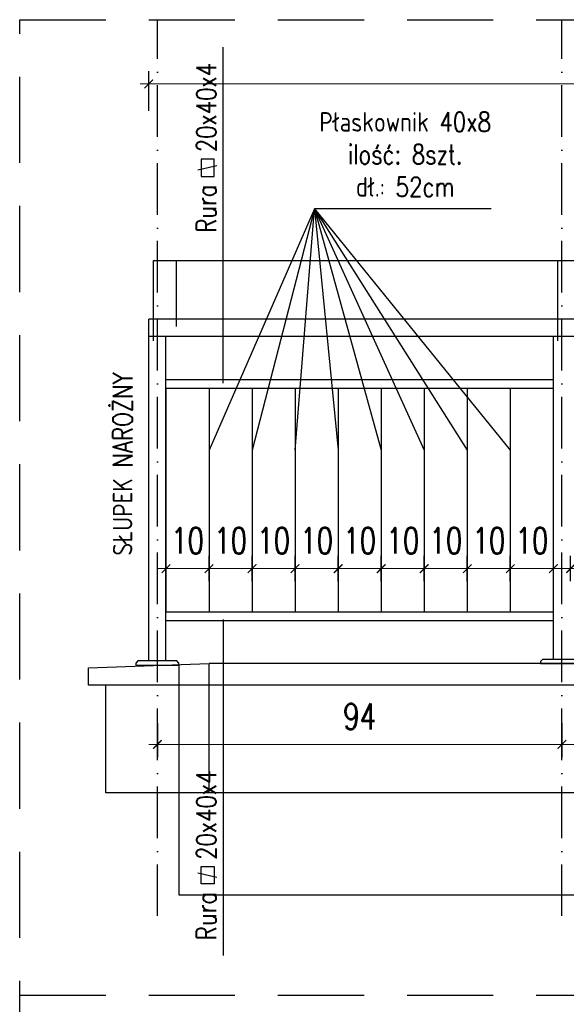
# Model space of a CAD drawing. Header units: millimetres. Extents: x 31969 to 285678, y -69766 to -1123.
# Tile 32 of 176: x 139363 to 139490, y -18505 to -18277. Entities that reach past the tile are written whole.
import ezdxf

# ---------------------------------------------------------------- set-up
doc = ezdxf.new("R2010")
doc.units = ezdxf.units.MM
for name, pattern in [('ACAD_ISO03W100', [30, 12, -18]), ('ACAD_ISO10W100', [18, 12, -3, 0, -3]), ('HIDDEN', [0.375, 0.25, -0.125])]:
    doc.linetypes.add(name, pattern=pattern)
for name, color, linetype in [('a-balustrady detal', 5, 'Continuous'), ('a-opis 2', 1, 'Continuous'), ('a-osie', 4, 'ACAD_ISO10W100'), ('a-przerywana', 250, 'HIDDEN'), ('a-widokowa', 3, 'Continuous'), ('a-wymiary', 11, 'Continuous')]:
    doc.layers.add(name, color=color, linetype=linetype)
doc.styles.add('WYMIAR', font='romans.shx', dxfattribs={"width": 0.8})
doc.styles.add('WYMIARY', font='simplex.shx', dxfattribs={"width": 0.75})
doc.dimstyles.new('MAREK50', dxfattribs={"dimtxt": 12.5, "dimasz": 5, "dimexe": 3, "dimexo": 2, "dimgap": 3.5, "dimtad": 1, "dimdec": 1, "dimdsep": 46, "dimtxsty": 'WYMIARY', "dimblk1": 'ARCHTICK', "dimblk2": 'ARCHTICK', "dimsah": 1, "dimcen": 2.5, "dimdle": 5, "dimadec": 0, "dimazin": 0, "dimtfac": 1, "dimtdec": 1, "dimtmove": 1, "dimatfit": 3, "dimldrblk": 'ARCHTICK', "dimfxl": 1, "dimtolj": 1, "dimtzin": 0, "dimarcsym": 0})

# ---------------------------------------------------------------- blocks, each defined once
blk = doc.blocks.new('_ARCHTICK')
at = {"color": 0, "linetype": 'ByBlock', "const_width": 0.15}
blk.add_lwpolyline([(-0.5, -0.5), (0.5, 0.5)], dxfattribs=at)
blk = doc.blocks.new('*D363')
at = {"layer": 'a-wymiary', "color": 0, "linetype": 'ACAD_ISO03W100', "lineweight": -2, "ltscale": 100}
blk.add_line((139491.4, -18407.16), (139491.4, -18401.27), dxfattribs=at)
at = {"layer": 'a-wymiary', "color": 0, "lineweight": -2, "ltscale": 100}
blk.add_line((139501.4, -18407.16), (139501.4, -18401.27), dxfattribs=at)
at = {"layer": 'a-wymiary', "color": 0, "lineweight": 0, "ltscale": 100}
blk.add_line((139489.4, -18404.27), (139503.4, -18404.27), dxfattribs=at)
at = {"layer": 'DEFPOINTS', "color": 0, "ltscale": 100}
for p in [(139501.4, -18404.27), (139491.4, -18409.16), (139501.4, -18409.16)]:
    blk.add_point(p, dxfattribs=at)
at = {"layer": 'a-wymiary', "color": 0, "lineweight": 0, "ltscale": 100, "xscale": 2, "yscale": 2, "zscale": 2, "rotation": 180}
blk.add_blockref('_ARCHTICK', (139491.4, -18404.27), dxfattribs=at)
at = {"layer": 'a-wymiary', "color": 0, "lineweight": 0, "ltscale": 100, "xscale": 2, "yscale": 2, "zscale": 2}
blk.add_blockref('_ARCHTICK', (139501.4, -18404.27), dxfattribs=at)
at = {"layer": 'a-wymiary', "color": 0, "ltscale": 100, "insert": (139496.4, -18397.77), "char_height": 6, "attachment_point": 5, "style": 'WYMIARY'}
blk.add_mtext('\\A1;10', dxfattribs=at)
blk = doc.blocks.new('*D372')
at = {"layer": 'a-wymiary', "color": 0, "linetype": 'ACAD_ISO03W100', "lineweight": -2, "ltscale": 100}
blk.add_line((139407.4, -18407.16), (139407.4, -18401.27), dxfattribs=at)
at = {"layer": 'a-wymiary', "color": 0, "lineweight": -2, "ltscale": 100}
blk.add_line((139417.4, -18407.16), (139417.4, -18401.27), dxfattribs=at)
at = {"layer": 'a-wymiary', "color": 0, "lineweight": 0, "ltscale": 100}
blk.add_line((139405.4, -18404.27), (139419.4, -18404.27), dxfattribs=at)
at = {"layer": 'DEFPOINTS', "color": 0, "ltscale": 100}
for p in [(139417.4, -18404.27), (139407.4, -18409.16), (139417.4, -18409.16)]:
    blk.add_point(p, dxfattribs=at)
at = {"layer": 'a-wymiary', "color": 0, "lineweight": 0, "ltscale": 100, "xscale": 2, "yscale": 2, "zscale": 2, "rotation": 180}
blk.add_blockref('_ARCHTICK', (139407.4, -18404.27), dxfattribs=at)
at = {"layer": 'a-wymiary', "color": 0, "lineweight": 0, "ltscale": 100, "xscale": 2, "yscale": 2, "zscale": 2}
blk.add_blockref('_ARCHTICK', (139417.4, -18404.27), dxfattribs=at)
at = {"layer": 'a-wymiary', "color": 0, "ltscale": 100, "insert": (139412.4, -18397.77), "char_height": 6, "attachment_point": 5, "style": 'WYMIARY'}
blk.add_mtext('\\A1;10', dxfattribs=at)
blk = doc.blocks.new('*D373')
at = {"layer": 'a-wymiary', "color": 0, "linetype": 'ACAD_ISO03W100', "lineweight": -2, "ltscale": 100}
blk.add_line((139417.4, -18407.16), (139417.4, -18401.27), dxfattribs=at)
at = {"layer": 'a-wymiary', "color": 0, "lineweight": -2, "ltscale": 100}
blk.add_line((139427.4, -18407.16), (139427.4, -18401.27), dxfattribs=at)
at = {"layer": 'a-wymiary', "color": 0, "lineweight": 0, "ltscale": 100}
blk.add_line((139415.4, -18404.27), (139429.4, -18404.27), dxfattribs=at)
at = {"layer": 'DEFPOINTS', "color": 0, "ltscale": 100}
for p in [(139427.4, -18404.27), (139417.4, -18409.16), (139427.4, -18409.16)]:
    blk.add_point(p, dxfattribs=at)
at = {"layer": 'a-wymiary', "color": 0, "lineweight": 0, "ltscale": 100, "xscale": 2, "yscale": 2, "zscale": 2, "rotation": 180}
blk.add_blockref('_ARCHTICK', (139417.4, -18404.27), dxfattribs=at)
at = {"layer": 'a-wymiary', "color": 0, "lineweight": 0, "ltscale": 100, "xscale": 2, "yscale": 2, "zscale": 2}
blk.add_blockref('_ARCHTICK', (139427.4, -18404.27), dxfattribs=at)
at = {"layer": 'a-wymiary', "color": 0, "ltscale": 100, "insert": (139422.4, -18397.77), "char_height": 6, "attachment_point": 5, "style": 'WYMIARY'}
blk.add_mtext('\\A1;10', dxfattribs=at)
blk = doc.blocks.new('*D374')
at = {"layer": 'a-wymiary', "color": 0, "linetype": 'ACAD_ISO03W100', "lineweight": -2, "ltscale": 100}
blk.add_line((139427.4, -18407.16), (139427.4, -18401.27), dxfattribs=at)
at = {"layer": 'a-wymiary', "color": 0, "lineweight": -2, "ltscale": 100}
blk.add_line((139437.4, -18407.16), (139437.4, -18401.27), dxfattribs=at)
at = {"layer": 'a-wymiary', "color": 0, "lineweight": 0, "ltscale": 100}
blk.add_line((139425.4, -18404.27), (139439.4, -18404.27), dxfattribs=at)
at = {"layer": 'DEFPOINTS', "color": 0, "ltscale": 100}
for p in [(139437.4, -18404.27), (139427.4, -18409.16), (139437.4, -18409.16)]:
    blk.add_point(p, dxfattribs=at)
at = {"layer": 'a-wymiary', "color": 0, "lineweight": 0, "ltscale": 100, "xscale": 2, "yscale": 2, "zscale": 2, "rotation": 180}
blk.add_blockref('_ARCHTICK', (139427.4, -18404.27), dxfattribs=at)
at = {"layer": 'a-wymiary', "color": 0, "lineweight": 0, "ltscale": 100, "xscale": 2, "yscale": 2, "zscale": 2}
blk.add_blockref('_ARCHTICK', (139437.4, -18404.27), dxfattribs=at)
at = {"layer": 'a-wymiary', "color": 0, "ltscale": 100, "insert": (139432.4, -18397.77), "char_height": 6, "attachment_point": 5, "style": 'WYMIARY'}
blk.add_mtext('\\A1;10', dxfattribs=at)
blk = doc.blocks.new('*D375')
at = {"layer": 'a-wymiary', "color": 0, "linetype": 'ACAD_ISO03W100', "lineweight": -2, "ltscale": 100}
blk.add_line((139437.4, -18407.16), (139437.4, -18401.27), dxfattribs=at)
at = {"layer": 'a-wymiary', "color": 0, "lineweight": -2, "ltscale": 100}
blk.add_line((139447.4, -18407.16), (139447.4, -18401.27), dxfattribs=at)
at = {"layer": 'a-wymiary', "color": 0, "lineweight": 0, "ltscale": 100}
blk.add_line((139435.4, -18404.27), (139449.4, -18404.27), dxfattribs=at)
at = {"layer": 'DEFPOINTS', "color": 0, "ltscale": 100}
for p in [(139447.4, -18404.27), (139437.4, -18409.16), (139447.4, -18409.16)]:
    blk.add_point(p, dxfattribs=at)
at = {"layer": 'a-wymiary', "color": 0, "lineweight": 0, "ltscale": 100, "xscale": 2, "yscale": 2, "zscale": 2, "rotation": 180}
blk.add_blockref('_ARCHTICK', (139437.4, -18404.27), dxfattribs=at)
at = {"layer": 'a-wymiary', "color": 0, "lineweight": 0, "ltscale": 100, "xscale": 2, "yscale": 2, "zscale": 2}
blk.add_blockref('_ARCHTICK', (139447.4, -18404.27), dxfattribs=at)
at = {"layer": 'a-wymiary', "color": 0, "ltscale": 100, "insert": (139442.4, -18397.77), "char_height": 6, "attachment_point": 5, "style": 'WYMIARY'}
blk.add_mtext('\\A1;10', dxfattribs=at)
blk = doc.blocks.new('*D376')
at = {"layer": 'a-wymiary', "color": 0, "linetype": 'ACAD_ISO03W100', "lineweight": -2, "ltscale": 100}
blk.add_line((139447.4, -18407.16), (139447.4, -18401.27), dxfattribs=at)
at = {"layer": 'a-wymiary', "color": 0, "lineweight": -2, "ltscale": 100}
blk.add_line((139457.4, -18407.16), (139457.4, -18401.27), dxfattribs=at)
at = {"layer": 'a-wymiary', "color": 0, "lineweight": 0, "ltscale": 100}
blk.add_line((139445.4, -18404.27), (139459.4, -18404.27), dxfattribs=at)
at = {"layer": 'DEFPOINTS', "color": 0, "ltscale": 100}
for p in [(139457.4, -18404.27), (139447.4, -18409.16), (139457.4, -18409.16)]:
    blk.add_point(p, dxfattribs=at)
at = {"layer": 'a-wymiary', "color": 0, "lineweight": 0, "ltscale": 100, "xscale": 2, "yscale": 2, "zscale": 2, "rotation": 180}
blk.add_blockref('_ARCHTICK', (139447.4, -18404.27), dxfattribs=at)
at = {"layer": 'a-wymiary', "color": 0, "lineweight": 0, "ltscale": 100, "xscale": 2, "yscale": 2, "zscale": 2}
blk.add_blockref('_ARCHTICK', (139457.4, -18404.27), dxfattribs=at)
at = {"layer": 'a-wymiary', "color": 0, "ltscale": 100, "insert": (139452.4, -18397.77), "char_height": 6, "attachment_point": 5, "style": 'WYMIARY'}
blk.add_mtext('\\A1;10', dxfattribs=at)
blk = doc.blocks.new('*D377')
at = {"layer": 'a-wymiary', "color": 0, "linetype": 'ACAD_ISO03W100', "lineweight": -2, "ltscale": 100}
blk.add_line((139457.4, -18407.16), (139457.4, -18401.27), dxfattribs=at)
at = {"layer": 'a-wymiary', "color": 0, "lineweight": -2, "ltscale": 100}
blk.add_line((139467.4, -18407.16), (139467.4, -18401.27), dxfattribs=at)
at = {"layer": 'a-wymiary', "color": 0, "lineweight": 0, "ltscale": 100}
blk.add_line((139455.4, -18404.27), (139469.4, -18404.27), dxfattribs=at)
at = {"layer": 'DEFPOINTS', "color": 0, "ltscale": 100}
for p in [(139467.4, -18404.27), (139457.4, -18409.16), (139467.4, -18409.16)]:
    blk.add_point(p, dxfattribs=at)
at = {"layer": 'a-wymiary', "color": 0, "lineweight": 0, "ltscale": 100, "xscale": 2, "yscale": 2, "zscale": 2, "rotation": 180}
blk.add_blockref('_ARCHTICK', (139457.4, -18404.27), dxfattribs=at)
at = {"layer": 'a-wymiary', "color": 0, "lineweight": 0, "ltscale": 100, "xscale": 2, "yscale": 2, "zscale": 2}
blk.add_blockref('_ARCHTICK', (139467.4, -18404.27), dxfattribs=at)
at = {"layer": 'a-wymiary', "color": 0, "ltscale": 100, "insert": (139462.4, -18397.77), "char_height": 6, "attachment_point": 5, "style": 'WYMIARY'}
blk.add_mtext('\\A1;10', dxfattribs=at)
blk = doc.blocks.new('*D378')
at = {"layer": 'a-wymiary', "color": 0, "linetype": 'ACAD_ISO03W100', "lineweight": -2, "ltscale": 100}
blk.add_line((139467.4, -18407.16), (139467.4, -18401.27), dxfattribs=at)
at = {"layer": 'a-wymiary', "color": 0, "lineweight": -2, "ltscale": 100}
blk.add_line((139477.4, -18407.16), (139477.4, -18401.27), dxfattribs=at)
at = {"layer": 'a-wymiary', "color": 0, "lineweight": 0, "ltscale": 100}
blk.add_line((139465.4, -18404.27), (139479.4, -18404.27), dxfattribs=at)
at = {"layer": 'DEFPOINTS', "color": 0, "ltscale": 100}
for p in [(139477.4, -18404.27), (139467.4, -18409.16), (139477.4, -18409.16)]:
    blk.add_point(p, dxfattribs=at)
at = {"layer": 'a-wymiary', "color": 0, "lineweight": 0, "ltscale": 100, "xscale": 2, "yscale": 2, "zscale": 2, "rotation": 180}
blk.add_blockref('_ARCHTICK', (139467.4, -18404.27), dxfattribs=at)
at = {"layer": 'a-wymiary', "color": 0, "lineweight": 0, "ltscale": 100, "xscale": 2, "yscale": 2, "zscale": 2}
blk.add_blockref('_ARCHTICK', (139477.4, -18404.27), dxfattribs=at)
at = {"layer": 'a-wymiary', "color": 0, "ltscale": 100, "insert": (139472.4, -18397.77), "char_height": 6, "attachment_point": 5, "style": 'WYMIARY'}
blk.add_mtext('\\A1;10', dxfattribs=at)
blk = doc.blocks.new('*D379')
at = {"layer": 'a-wymiary', "color": 0, "linetype": 'ACAD_ISO03W100', "lineweight": -2, "ltscale": 100}
blk.add_line((139477.4, -18407.16), (139477.4, -18401.27), dxfattribs=at)
at = {"layer": 'a-wymiary', "color": 0, "lineweight": -2, "ltscale": 100}
blk.add_line((139487.4, -18407.16), (139487.4, -18401.27), dxfattribs=at)
at = {"layer": 'a-wymiary', "color": 0, "lineweight": 0, "ltscale": 100}
blk.add_line((139475.4, -18404.27), (139489.4, -18404.27), dxfattribs=at)
at = {"layer": 'DEFPOINTS', "color": 0, "ltscale": 100}
for p in [(139487.4, -18404.27), (139477.4, -18409.16), (139487.4, -18409.16)]:
    blk.add_point(p, dxfattribs=at)
at = {"layer": 'a-wymiary', "color": 0, "lineweight": 0, "ltscale": 100, "xscale": 2, "yscale": 2, "zscale": 2, "rotation": 180}
blk.add_blockref('_ARCHTICK', (139477.4, -18404.27), dxfattribs=at)
at = {"layer": 'a-wymiary', "color": 0, "lineweight": 0, "ltscale": 100, "xscale": 2, "yscale": 2, "zscale": 2}
blk.add_blockref('_ARCHTICK', (139487.4, -18404.27), dxfattribs=at)
at = {"layer": 'a-wymiary', "color": 0, "ltscale": 100, "insert": (139482.4, -18397.77), "char_height": 6, "attachment_point": 5, "style": 'WYMIARY'}
blk.add_mtext('\\A1;10', dxfattribs=at)
blk = doc.blocks.new('*D371')
at = {"layer": 'a-wymiary', "color": 0, "linetype": 'ACAD_ISO03W100', "lineweight": -2, "ltscale": 100}
blk.add_line((139397.4, -18407.16), (139397.4, -18401.27), dxfattribs=at)
at = {"layer": 'a-wymiary', "color": 0, "lineweight": -2, "ltscale": 100}
blk.add_line((139407.4, -18407.16), (139407.4, -18401.27), dxfattribs=at)
at = {"layer": 'a-wymiary', "color": 0, "lineweight": 0, "ltscale": 100}
blk.add_line((139395.4, -18404.27), (139409.4, -18404.27), dxfattribs=at)
at = {"layer": 'DEFPOINTS', "color": 0, "ltscale": 100}
for p in [(139407.4, -18404.27), (139397.4, -18409.16), (139407.4, -18409.16)]:
    blk.add_point(p, dxfattribs=at)
at = {"layer": 'a-wymiary', "color": 0, "lineweight": 0, "ltscale": 100, "xscale": 2, "yscale": 2, "zscale": 2, "rotation": 180}
blk.add_blockref('_ARCHTICK', (139397.4, -18404.27), dxfattribs=at)
at = {"layer": 'a-wymiary', "color": 0, "lineweight": 0, "ltscale": 100, "xscale": 2, "yscale": 2, "zscale": 2}
blk.add_blockref('_ARCHTICK', (139407.4, -18404.27), dxfattribs=at)
at = {"layer": 'a-wymiary', "color": 0, "ltscale": 100, "insert": (139402.4, -18397.77), "char_height": 6, "attachment_point": 5, "style": 'WYMIARY'}
blk.add_mtext('\\A1;10', dxfattribs=at)
blk = doc.blocks.new('*D388')
at = {"layer": 'a-wymiary', "color": 0, "linetype": 'ACAD_ISO03W100', "lineweight": -2, "ltscale": 100}
blk.add_line((139393.4, -18297.89), (139393.4, -18288.68), dxfattribs=at)
at = {"layer": 'a-wymiary', "color": 0, "lineweight": -2, "ltscale": 100}
blk.add_line((140085.4, -18297.89), (140085.4, -18288.68), dxfattribs=at)
at = {"layer": 'a-wymiary', "color": 0, "lineweight": 0, "ltscale": 100}
blk.add_line((139391.4, -18291.68), (140087.4, -18291.68), dxfattribs=at)
at = {"layer": 'DEFPOINTS', "color": 0, "ltscale": 100}
for p in [(140085.4, -18291.68), (139393.4, -18299.89), (140085.4, -18299.89)]:
    blk.add_point(p, dxfattribs=at)
at = {"layer": 'a-wymiary', "color": 0, "lineweight": 0, "ltscale": 100, "xscale": 2, "yscale": 2, "zscale": 2, "rotation": 180}
blk.add_blockref('_ARCHTICK', (139393.4, -18291.68), dxfattribs=at)
at = {"layer": 'a-wymiary', "color": 0, "lineweight": 0, "ltscale": 100, "xscale": 2, "yscale": 2, "zscale": 2}
blk.add_blockref('_ARCHTICK', (140085.4, -18291.68), dxfattribs=at)
at = {"layer": 'a-wymiary', "color": 0, "ltscale": 100, "insert": (139739.4, -18285.18), "char_height": 6, "attachment_point": 5, "style": 'WYMIARY'}
blk.add_mtext('\\A1;692', dxfattribs=at)
blk = doc.blocks.new('*D394')
at = {"layer": 'a-wymiary', "color": 0, "lineweight": -2, "ltscale": 100}
blk.add_line((139489.4, -18440.2), (139489.4, -18448.1), dxfattribs=at)
at = {"layer": 'a-wymiary', "color": 0, "linetype": 'ACAD_ISO03W100', "lineweight": -2, "ltscale": 100}
blk.add_line((139593.4, -18440.2), (139593.4, -18448.1), dxfattribs=at)
at = {"layer": 'a-wymiary', "color": 0, "lineweight": 0, "ltscale": 100}
blk.add_line((139595.4, -18445.1), (139487.4, -18445.1), dxfattribs=at)
at = {"layer": 'DEFPOINTS', "color": 0, "ltscale": 100}
for p in [(139489.4, -18438.2), (139593.4, -18438.2), (139489.4, -18445.1)]:
    blk.add_point(p, dxfattribs=at)
at = {"layer": 'a-wymiary', "color": 0, "lineweight": 0, "ltscale": 100, "xscale": 2, "yscale": 2, "zscale": 2, "rotation": 180}
blk.add_blockref('_ARCHTICK', (139489.4, -18445.1), dxfattribs=at)
at = {"layer": 'a-wymiary', "color": 0, "lineweight": 0, "ltscale": 100, "xscale": 2, "yscale": 2, "zscale": 2}
blk.add_blockref('_ARCHTICK', (139593.4, -18445.1), dxfattribs=at)
at = {"layer": 'a-wymiary', "color": 0, "ltscale": 100, "insert": (139541.4, -18438.6), "char_height": 6, "attachment_point": 5, "style": 'WYMIARY'}
blk.add_mtext('\\A1;104', dxfattribs=at)
blk = doc.blocks.new('*D395')
at = {"layer": 'a-wymiary', "color": 0, "lineweight": -2, "ltscale": 100}
blk.add_line((139395.4, -18440.2), (139395.4, -18448.1), dxfattribs=at)
at = {"layer": 'a-wymiary', "color": 0, "linetype": 'ACAD_ISO03W100', "lineweight": -2, "ltscale": 100}
blk.add_line((139489.4, -18440.2), (139489.4, -18448.1), dxfattribs=at)
at = {"layer": 'a-wymiary', "color": 0, "lineweight": 0, "ltscale": 100}
blk.add_line((139491.4, -18445.1), (139393.4, -18445.1), dxfattribs=at)
at = {"layer": 'DEFPOINTS', "color": 0, "ltscale": 100}
for p in [(139395.4, -18438.2), (139489.4, -18438.2), (139395.4, -18445.1)]:
    blk.add_point(p, dxfattribs=at)
at = {"layer": 'a-wymiary', "color": 0, "lineweight": 0, "ltscale": 100, "xscale": 2, "yscale": 2, "zscale": 2, "rotation": 180}
blk.add_blockref('_ARCHTICK', (139395.4, -18445.1), dxfattribs=at)
at = {"layer": 'a-wymiary', "color": 0, "lineweight": 0, "ltscale": 100, "xscale": 2, "yscale": 2, "zscale": 2}
blk.add_blockref('_ARCHTICK', (139489.4, -18445.1), dxfattribs=at)
at = {"layer": 'a-wymiary', "color": 0, "ltscale": 100, "insert": (139442.4, -18438.6), "char_height": 6, "attachment_point": 5, "style": 'WYMIARY'}
blk.add_mtext('\\A1;94', dxfattribs=at)

msp = doc.modelspace()

# ---------------------------------------------------------------- linework, layer by layer
at = {"layer": 'a-balustrady detal', "ltscale": 0.5}
for p, q in [((140085.4, -18346.34), (139393.4, -18346.34)), ((139393.4, -18425.7), (139393.4, -18346.34)), ((140085.4, -18350.34), (139393.4, -18350.34)), ((139397.4, -18425.7), (139397.4, -18350.34)), ((139487.4, -18425.34), (139487.4, -18350.34)), ((139397.4, -18360.34), (139487.4, -18360.34)), ((139397.4, -18362.34), (139487.4, -18362.34)), ((139397.4, -18362.34), (139397.4, -18414.34)), ((139407.4, -18362.34), (139407.4, -18414.34)), ((139417.4, -18362.34), (139417.4, -18414.34)), ((139427.4, -18362.34), (139427.4, -18414.34)), ((139437.4, -18362.34), (139437.4, -18414.34)), ((139447.4, -18362.34), (139447.4, -18414.34)), ((139457.4, -18362.34), (139457.4, -18414.34)), ((139467.4, -18362.34), (139467.4, -18414.34)), ((139477.4, -18362.34), (139477.4, -18414.34)), ((139397.4, -18414.34), (139487.4, -18414.34)), ((139397.4, -18416.34), (139487.4, -18416.34))]:
    msp.add_line(p, q, dxfattribs=at)
for points in [[(139390.4, -18426.7), (139400.4, -18426.7), (139400.4, -18426.2), (139399.9, -18425.7), (139390.9, -18425.7), (139390.4, -18426.2)], [(139484.4, -18426.34), (139494.4, -18426.34), (139494.4, -18425.84), (139493.9, -18425.34), (139484.9, -18425.34), (139484.4, -18425.84)]]:
    msp.add_lwpolyline(points, close=True, dxfattribs=at)
at = {"layer": 'a-opis 2', "ltscale": 0.1}
for p, q in [((139410.66, -18361.22), (139410.66, -18283.17)), ((139431.91, -18320.66), (139407.4, -18376.74)), ((139431.91, -18320.66), (139417.4, -18376.74)), ((139427.4, -18376.74), (139431.91, -18320.66)), ((139431.91, -18320.66), (139437.4, -18376.74)), ((139472.96, -18320.66), (139431.91, -18320.66)), ((139431.91, -18320.66), (139447.4, -18376.74)), ((139431.91, -18320.66), (139457.4, -18376.74)), ((139431.91, -18320.66), (139467.4, -18376.74)), ((139431.91, -18320.66), (139477.4, -18376.74)), ((139394.47, -18332.68), (140145.3, -18332.68)), ((139394.47, -18351.37), (139394.47, -18332.68)), ((139399.75, -18332.68), (139399.75, -18347.99)), ((139488.47, -18351.37), (139488.47, -18332.68)), ((139410.66, -18416.08), (139410.66, -18494.13)), ((139400.4, -18426.7), (139400.4, -18480.01)), ((139400.4, -18480.01), (140145.3, -18480.01))]:
    msp.add_line(p, q, dxfattribs=at)
for points in [[(139405.58, -18313.17), (139408.58, -18313.17), (139408.58, -18309.17), (139405.58, -18309.17), (139405.58, -18313.17)], [(139409.23, -18310.67), (139404.8, -18311.67)], [(139405.58, -18473.5), (139408.58, -18473.5), (139408.58, -18477.5), (139405.58, -18477.5), (139405.58, -18473.5)], [(139409.23, -18476), (139404.8, -18475)]]:
    msp.add_lwpolyline(points, dxfattribs=at)
at = {"layer": 'a-osie'}
for p, q in [((139395.4, -18484.96), (139395.4, -18276.75)), ((139489.4, -18484.96), (139489.4, -18276.75))]:
    msp.add_line(p, q, dxfattribs=at)
at = {"layer": 'a-przerywana', "color": 3, "ltscale": 80}
msp.add_line((139363.42, -18503.39), (140155.4, -18503.39), dxfattribs=at)
msp.add_lwpolyline([(139363.42, -18276.75), (140155.4, -18276.75), (140155.4, -18730.03), (139363.42, -18730.03)], close=True, dxfattribs=at)
at = {"layer": 'a-widokowa'}
for p, q in [((139379.4, -18427.34), (139407.4, -18426.34)), ((139379.4, -18431.34), (139379.4, -18427.34)), ((139407.4, -18456.34), (139407.4, -18426.34)), ((140094.4, -18426.34), (139407.4, -18426.34)), ((139383.4, -18431.34), (139379.4, -18431.34)), ((139383.4, -18456.34), (139383.4, -18431.34)), ((140094.4, -18431.34), (139383.4, -18431.34)), ((140094.4, -18456.34), (139383.4, -18456.34))]:
    msp.add_line(p, q, dxfattribs=at)

# ---------------------------------------------------------------- texts
at = {"layer": 'a-opis 2', "ltscale": 0.1, "char_height": 4.5269, "width": 94.9255, "rotation": 90, "style": 'WYMIAR'}
for s, insert, attachment_point in [('\\pxqc;Rura   20x40x4', (139404.52, -18353.94), 1), ('\\pxqc;SŁUPEK NAROŻNY', (139385.07, -18427.4), 1), ('\\pxqc;Rura   20x40x4', (139404.52, -18423.37), 3)]:
    msp.add_mtext(s, dxfattribs=dict(at, insert=insert, attachment_point=attachment_point))
at = {"layer": 'a-opis 2', "ltscale": 0.1, "insert": (139500.44, -18298.23), "char_height": 4.5269, "width": 94.9255, "attachment_point": 3, "style": 'WYMIAR'}
msp.add_mtext('\\pxqc;Płaskownik 40x8\\Pilość: 8szt.\\Pdł.: 52cm', dxfattribs=at)

# ---------------------------------------------------------------- dimensions: what is measured, and where the dimension line sits
at = {"layer": 'a-wymiary', "ltscale": 100}
for base, p1, p2, picture, middle in [((140085.4, -18291.68), (139393.4, -18299.89), (140085.4, -18299.89), '*D388', (139739.4, -18285.18)), ((139395.4, -18445.1), (139489.4, -18438.2), (139395.4, -18438.2), '*D395', (139442.4, -18438.6)), ((139489.4, -18445.1), (139593.4, -18438.2), (139489.4, -18438.2), '*D394', (139541.4, -18438.6))]:
    dim = msp.add_linear_dim(base=base, p1=p1, p2=p2, dimstyle='MAREK50', override={"dimtxt": 6, "dimasz": 2, "dimdle": 2, "dimfxl": 10, "dimfxlon": 1, "dimlwd": 0}, dxfattribs=at)
    dim.commit()
    dim.dimension.update_dxf_attribs({"geometry": picture, "text_midpoint": middle})
for base, p1, p2, picture, middle in [((139407.4, -18404.27), (139397.4, -18409.16), (139407.4, -18409.16), '*D371', (139402.4, -18404.27)), ((139417.4, -18404.27), (139407.4, -18409.16), (139417.4, -18409.16), '*D372', (139412.4, -18404.27)), ((139427.4, -18404.27), (139417.4, -18409.16), (139427.4, -18409.16), '*D373', (139422.4, -18404.27)), ((139437.4, -18404.27), (139427.4, -18409.16), (139437.4, -18409.16), '*D374', (139432.4, -18404.27)), ((139447.4, -18404.27), (139437.4, -18409.16), (139447.4, -18409.16), '*D375', (139442.4, -18404.27)), ((139457.4, -18404.27), (139447.4, -18409.16), (139457.4, -18409.16), '*D376', (139452.4, -18404.27)), ((139467.4, -18404.27), (139457.4, -18409.16), (139467.4, -18409.16), '*D377', (139462.4, -18404.27)), ((139477.4, -18404.27), (139467.4, -18409.16), (139477.4, -18409.16), '*D378', (139472.4, -18404.27)), ((139487.4, -18404.27), (139477.4, -18409.16), (139487.4, -18409.16), '*D379', (139482.4, -18404.27)), ((139501.4, -18404.27), (139491.4, -18409.16), (139501.4, -18409.16), '*D363', (139496.4, -18404.27))]:
    dim = msp.add_linear_dim(base=base, p1=p1, p2=p2, dimstyle='MAREK50', override={"dimtxt": 6, "dimasz": 2, "dimdle": 2, "dimfxl": 10, "dimfxlon": 1, "dimlwd": 0}, dxfattribs=at)
    dim.commit()
    dim.dimension.update_dxf_attribs({"geometry": picture, "text_midpoint": middle, "dimtype": 160})

doc.saveas('drawing.dxf')
